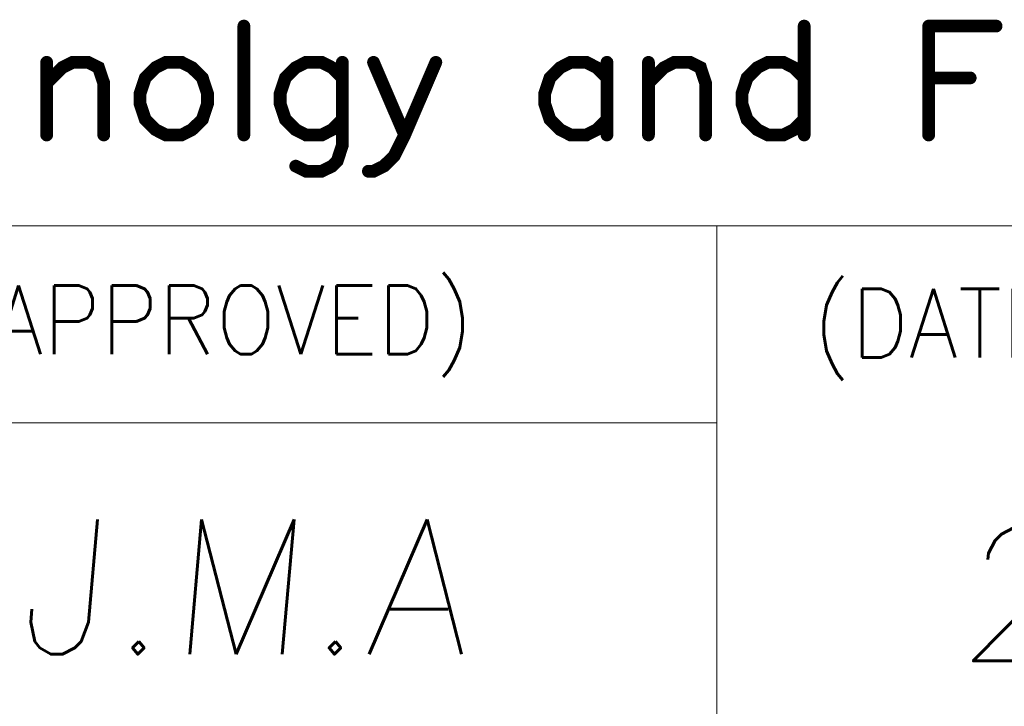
# Model space of a CAD drawing. Header units: millimetres. Extents: x 4065 to 8083, y -652 to 5416.
# Tile 7 of 256: x 4884 to 4917, y -546 to -523. Entities that reach past the tile are written whole.
import ezdxf
from ezdxf.enums import TextEntityAlignment as Align

# ---------------------------------------------------------------- set-up
doc = ezdxf.new("R2010")
doc.units = ezdxf.units.MM
doc.header["$LTSCALE"] = 0.8
doc.layers.get('0').update_dxf_attribs({"linetype": 'CONTINUOUS', "lineweight": 0})
doc.layers.add('2', color=3, linetype='CONTINUOUS', lineweight=0)
doc.styles.get("Standard").update_dxf_attribs({"font": 'romans.shx', "width": 0.8, "oblique": 5, "bigfont": 'whgtxt.shx'})

# ---------------------------------------------------------------- blocks, each defined once
blk = doc.blocks.new('SMOOTH_0$064516')
at = {"const_width": 0.0323}
blk.add_lwpolyline([(-0.0161, 0, 1), (0.0161, 0, 1)], format="xyb", close=True, dxfattribs=at)
blk = doc.blocks.new('logo')
at = {"color": 7, "const_width": 0.859}
for points in [[(-3449.151, 5311.965), (-3449.151, 5304.641)], [(-3411.479, 5311.965), (-3411.479, 5304.641)], [(-3403.107, 5311.965), (-3398.573, 5311.965)], [(-3403.107, 5311.965), (-3403.107, 5304.641)], [(-3462.409, 5308.127), (-3461.362, 5309.175), (-3460.666, 5309.527), (-3459.618, 5309.527), (-3458.923, 5309.175), (-3458.571, 5308.127), (-3458.571, 5304.641)], [(-3462.409, 5309.527), (-3462.409, 5304.641)], [(-3454.389, 5309.527), (-3455.084, 5309.175), (-3455.78, 5308.479), (-3456.132, 5307.431), (-3456.132, 5306.736), (-3455.78, 5305.688), (-3455.084, 5304.993), (-3454.389, 5304.641), (-3453.341, 5304.641), (-3452.646, 5304.993), (-3451.942, 5305.688), (-3451.598, 5306.736), (-3451.598, 5307.431), (-3451.942, 5308.479), (-3452.646, 5309.175), (-3453.341, 5309.527), (-3454.389, 5309.527)], [(-3442.53, 5308.479), (-3443.226, 5309.175), (-3443.921, 5309.527), (-3444.969, 5309.527), (-3445.664, 5309.175), (-3446.36, 5308.479), (-3446.712, 5307.431), (-3446.712, 5306.736), (-3446.36, 5305.688), (-3445.664, 5304.993), (-3444.969, 5304.641), (-3443.921, 5304.641), (-3443.226, 5304.993), (-3442.53, 5305.688)], [(-3442.53, 5309.527), (-3442.53, 5303.945), (-3442.874, 5302.897), (-3443.226, 5302.545), (-3443.921, 5302.202), (-3444.969, 5302.202), (-3445.664, 5302.545)], [(-3436.244, 5309.527), (-3438.34, 5304.641), (-3439.035, 5303.241), (-3439.739, 5302.545), (-3440.435, 5302.202), (-3440.778, 5302.202)], [(-3440.435, 5309.527), (-3438.34, 5304.641)], [(-3424.738, 5308.479), (-3425.433, 5309.175), (-3426.129, 5309.527), (-3427.176, 5309.527), (-3427.872, 5309.175), (-3428.576, 5308.479), (-3428.92, 5307.431), (-3428.92, 5306.736), (-3428.576, 5305.688), (-3427.872, 5304.993), (-3427.176, 5304.641), (-3426.129, 5304.641), (-3425.433, 5304.993), (-3424.738, 5305.688)], [(-3424.738, 5309.527), (-3424.738, 5304.641)], [(-3421.947, 5308.127), (-3420.899, 5309.175), (-3420.204, 5309.527), (-3419.156, 5309.527), (-3418.452, 5309.175), (-3418.109, 5308.127), (-3418.109, 5304.641)], [(-3421.947, 5309.527), (-3421.947, 5304.641)], [(-3411.479, 5308.479), (-3412.175, 5309.175), (-3412.87, 5309.527), (-3413.918, 5309.527), (-3414.622, 5309.175), (-3415.318, 5308.479), (-3415.661, 5307.431), (-3415.661, 5306.736), (-3415.318, 5305.688), (-3414.622, 5304.993), (-3413.918, 5304.641), (-3412.87, 5304.641), (-3412.175, 5304.993), (-3411.479, 5305.688)], [(-3403.107, 5308.479), (-3400.316, 5308.479)]]:
    blk.add_lwpolyline(points, dxfattribs=at)
at = {"color": 7, "xscale": 13.31, "yscale": 13.31, "zscale": 13.31}
for p in [(-3449.151, 5311.965), (-3411.479, 5311.965), (-3403.107, 5311.965), (-3403.107, 5311.965), (-3398.573, 5311.965), (-3462.409, 5309.527), (-3461.362, 5309.175), (-3460.666, 5309.527), (-3459.618, 5309.527), (-3458.923, 5309.175), (-3455.084, 5309.175), (-3454.389, 5309.527), (-3454.389, 5309.527), (-3453.341, 5309.527), (-3452.646, 5309.175), (-3445.664, 5309.175), (-3444.969, 5309.527), (-3443.921, 5309.527), (-3443.226, 5309.175), (-3442.53, 5309.527), (-3440.435, 5309.527), (-3436.244, 5309.527), (-3427.872, 5309.175), (-3427.176, 5309.527), (-3426.129, 5309.527), (-3425.433, 5309.175), (-3424.738, 5309.527), (-3421.947, 5309.527), (-3420.899, 5309.175), (-3420.204, 5309.527), (-3419.156, 5309.527), (-3418.452, 5309.175), (-3414.622, 5309.175), (-3413.918, 5309.527), (-3412.87, 5309.527), (-3412.175, 5309.175), (-3455.78, 5308.479), (-3451.942, 5308.479), (-3446.36, 5308.479), (-3442.53, 5308.479), (-3428.576, 5308.479), (-3424.738, 5308.479), (-3415.318, 5308.479), (-3411.479, 5308.479), (-3403.107, 5308.479), (-3400.316, 5308.479), (-3462.409, 5308.127), (-3458.571, 5308.127), (-3421.947, 5308.127), (-3418.109, 5308.127), (-3456.132, 5307.431), (-3451.598, 5307.431), (-3446.712, 5307.431), (-3428.92, 5307.431), (-3415.661, 5307.431), (-3456.132, 5306.736), (-3451.598, 5306.736), (-3446.712, 5306.736), (-3428.92, 5306.736), (-3415.661, 5306.736), (-3455.78, 5305.688), (-3451.942, 5305.688), (-3446.36, 5305.688), (-3442.53, 5305.688), (-3428.576, 5305.688), (-3424.738, 5305.688), (-3415.318, 5305.688), (-3411.479, 5305.688), (-3455.084, 5304.993), (-3452.646, 5304.993), (-3445.664, 5304.993), (-3443.226, 5304.993), (-3427.872, 5304.993), (-3425.433, 5304.993), (-3414.622, 5304.993), (-3412.175, 5304.993), (-3462.409, 5304.641), (-3458.571, 5304.641), (-3454.389, 5304.641), (-3453.341, 5304.641), (-3449.151, 5304.641), (-3444.969, 5304.641), (-3443.921, 5304.641), (-3438.34, 5304.641), (-3438.34, 5304.641), (-3427.176, 5304.641), (-3426.129, 5304.641), (-3424.738, 5304.641), (-3421.947, 5304.641), (-3418.109, 5304.641), (-3413.918, 5304.641), (-3412.87, 5304.641), (-3411.479, 5304.641), (-3403.107, 5304.641), (-3442.53, 5303.945), (-3439.035, 5303.241), (-3445.664, 5302.545), (-3443.226, 5302.545), (-3442.874, 5302.897), (-3439.739, 5302.545), (-3444.969, 5302.202), (-3443.921, 5302.202), (-3440.778, 5302.202), (-3440.435, 5302.202)]:
    blk.add_blockref('SMOOTH_0$064516', p, dxfattribs=at)

msp = doc.modelspace()

# ---------------------------------------------------------------- linework, layer by layer
at = {"color": 7, "linetype": 'Continuous'}
for p, q in [((4818.14, -529.762), (4969.479, -529.762)), ((4906.969, -588.981), (4906.969, -529.762)), ((4818.14, -536.342), (4906.969, -536.342))]:
    msp.add_line(p, q, dxfattribs=at)

# ---------------------------------------------------------------- block references
at = {"color": 3, "linetype": 'Continuous', "xscale": 0.4968601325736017, "yscale": 0.4968601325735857, "zscale": 0.4968601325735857}
msp.add_blockref('logo', (6604.91, -3162.392), dxfattribs=at)

# ---------------------------------------------------------------- texts
at = {"color": 7, "linetype": 'Continuous', "width": 0.933333}
for s, p in [('(APPROVED)', (4881.534, -531.759)), ('(DATE)', (4910.172, -531.871))]:
    msp.add_text(s, height=2.288, dxfattribs=at).set_placement(p, align=Align.TOP_LEFT)
at = {"layer": '2', "linetype": 'Continuous', "oblique": 5}
msp.add_text('J.M.A', height=4.5075, dxfattribs=at).set_placement((4883.562, -544.081))
at = {"layer": '2', "oblique": 5}
msp.add_text('2015-09-17', height=4.4437, dxfattribs=at).set_placement((4914.962, -544.301))

doc.saveas('drawing.dxf')
